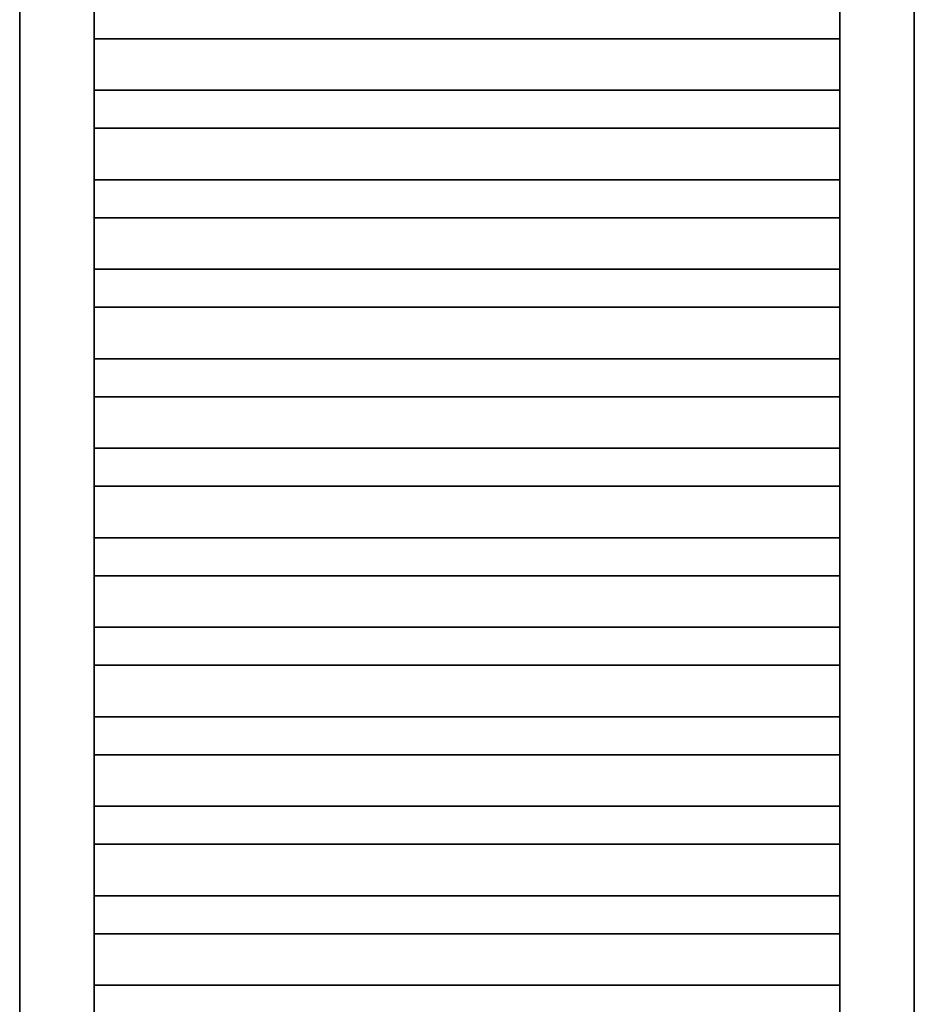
# Model space of a CAD drawing. Header units: millimetres. Extents: x 1279 to 58476, y -6899 to 74987.
# Tile 52 of 157: x 8689 to 9289, y -2994 to -2334. Entities that reach past the tile are written whole.
import ezdxf

# ---------------------------------------------------------------- set-up
doc = ezdxf.new("R2010")
doc.units = ezdxf.units.MM
doc.layers.add('UT_ZAŘÍZENÍ - OT', color=3, linetype='Continuous', lineweight=35)

msp = doc.modelspace()

# ---------------------------------------------------------------- linework, layer by layer
at = {"layer": 'UT_ZAŘÍZENÍ - OT', "linetype": 'Continuous'}
for p, q in [((8688.83, -3572.53), (8688.83, -1752.53)), ((8738.83, -1752.53), (8738.83, -3572.53)), ((9238.83, -3572.53), (9238.83, -1752.53)), ((9288.83, -1752.53), (9288.83, -3572.53)), ((9238.83, -2346.8), (8738.83, -2346.8)), ((9238.83, -2346.8), (8738.83, -2346.8)), ((9238.83, -2346.8), (8738.83, -2346.8)), ((9238.83, -2346.8), (8738.83, -2346.8)), ((9238.83, -2346.8), (8738.83, -2346.8)), ((9238.83, -2346.8), (8738.83, -2346.8)), ((9238.83, -2346.8), (8738.83, -2346.8)), ((9238.83, -2346.8), (8738.83, -2346.8)), ((9238.83, -2346.8), (8738.83, -2346.8)), ((9238.83, -2346.8), (8738.83, -2346.8)), ((9238.83, -2346.8), (8738.83, -2346.8)), ((9238.83, -2346.8), (8738.83, -2346.8)), ((9238.83, -2346.8), (8738.83, -2346.8)), ((9238.83, -2346.8), (8738.83, -2346.8)), ((9238.83, -2346.8), (8738.83, -2346.8)), ((9238.83, -2346.8), (8738.83, -2346.8)), ((9238.83, -2346.8), (8738.83, -2346.8)), ((9238.83, -2346.8), (8738.83, -2346.8)), ((9238.83, -2346.8), (8738.83, -2346.8)), ((9238.83, -2346.8), (8738.83, -2346.8)), ((9238.83, -2346.8), (8738.83, -2346.8)), ((9238.83, -2346.8), (8738.83, -2346.8)), ((9238.83, -2346.8), (8738.83, -2346.8)), ((9238.83, -2346.8), (8738.83, -2346.8)), ((9238.83, -2346.8), (8738.83, -2346.8)), ((9238.83, -2346.8), (8738.83, -2346.8)), ((9238.83, -2346.8), (8738.83, -2346.8)), ((9238.83, -2346.8), (8738.83, -2346.8)), ((9238.83, -2346.8), (8738.83, -2346.8)), ((9238.83, -2346.8), (8738.83, -2346.8)), ((9238.83, -2346.8), (8738.83, -2346.8)), ((9238.83, -2346.8), (8738.83, -2346.8)), ((9238.83, -2346.8), (8738.83, -2346.8)), ((9238.83, -2346.8), (8738.83, -2346.8)), ((9238.83, -2381.35), (8738.83, -2381.35)), ((9238.83, -2381.35), (8738.83, -2381.35)), ((9238.83, -2381.35), (8738.83, -2381.35)), ((9238.83, -2381.35), (8738.83, -2381.35)), ((9238.83, -2381.35), (8738.83, -2381.35)), ((9238.83, -2381.35), (8738.83, -2381.35)), ((9238.83, -2381.35), (8738.83, -2381.35)), ((9238.83, -2381.35), (8738.83, -2381.35)), ((9238.83, -2381.35), (8738.83, -2381.35)), ((9238.83, -2381.35), (8738.83, -2381.35)), ((9238.83, -2381.35), (8738.83, -2381.35)), ((9238.83, -2381.35), (8738.83, -2381.35)), ((9238.83, -2381.35), (8738.83, -2381.35)), ((9238.83, -2381.35), (8738.83, -2381.35)), ((9238.83, -2381.35), (8738.83, -2381.35)), ((9238.83, -2381.35), (8738.83, -2381.35)), ((9238.83, -2381.35), (8738.83, -2381.35)), ((9238.83, -2381.35), (8738.83, -2381.35)), ((9238.83, -2381.35), (8738.83, -2381.35)), ((9238.83, -2381.35), (8738.83, -2381.35)), ((9238.83, -2381.35), (8738.83, -2381.35)), ((9238.83, -2381.35), (8738.83, -2381.35)), ((9238.83, -2381.35), (8738.83, -2381.35)), ((9238.83, -2381.35), (8738.83, -2381.35)), ((9238.83, -2381.35), (8738.83, -2381.35)), ((9238.83, -2381.35), (8738.83, -2381.35)), ((9238.83, -2381.35), (8738.83, -2381.35)), ((9238.83, -2381.35), (8738.83, -2381.35)), ((9238.83, -2381.35), (8738.83, -2381.35)), ((9238.83, -2381.35), (8738.83, -2381.35)), ((9238.83, -2381.35), (8738.83, -2381.35)), ((9238.83, -2381.35), (8738.83, -2381.35)), ((9238.83, -2381.35), (8738.83, -2381.35)), ((9238.83, -2381.35), (8738.83, -2381.35)), ((9238.83, -2406.8), (8738.83, -2406.8)), ((9238.83, -2406.8), (8738.83, -2406.8)), ((9238.83, -2406.8), (8738.83, -2406.8)), ((9238.83, -2406.8), (8738.83, -2406.8)), ((9238.83, -2406.8), (8738.83, -2406.8)), ((9238.83, -2406.8), (8738.83, -2406.8)), ((9238.83, -2406.8), (8738.83, -2406.8)), ((9238.83, -2406.8), (8738.83, -2406.8)), ((9238.83, -2406.8), (8738.83, -2406.8)), ((9238.83, -2406.8), (8738.83, -2406.8)), ((9238.83, -2406.8), (8738.83, -2406.8)), ((9238.83, -2406.8), (8738.83, -2406.8)), ((9238.83, -2406.8), (8738.83, -2406.8)), ((9238.83, -2406.8), (8738.83, -2406.8)), ((9238.83, -2406.8), (8738.83, -2406.8)), ((9238.83, -2406.8), (8738.83, -2406.8)), ((9238.83, -2406.8), (8738.83, -2406.8)), ((9238.83, -2406.8), (8738.83, -2406.8)), ((9238.83, -2406.8), (8738.83, -2406.8)), ((9238.83, -2406.8), (8738.83, -2406.8)), ((9238.83, -2406.8), (8738.83, -2406.8)), ((9238.83, -2406.8), (8738.83, -2406.8)), ((9238.83, -2406.8), (8738.83, -2406.8)), ((9238.83, -2406.8), (8738.83, -2406.8)), ((9238.83, -2406.8), (8738.83, -2406.8)), ((9238.83, -2406.8), (8738.83, -2406.8)), ((9238.83, -2406.8), (8738.83, -2406.8)), ((9238.83, -2406.8), (8738.83, -2406.8)), ((9238.83, -2406.8), (8738.83, -2406.8)), ((9238.83, -2406.8), (8738.83, -2406.8)), ((9238.83, -2406.8), (8738.83, -2406.8)), ((9238.83, -2406.8), (8738.83, -2406.8)), ((9238.83, -2406.8), (8738.83, -2406.8)), ((9238.83, -2406.8), (8738.83, -2406.8)), ((9238.83, -2441.35), (8738.83, -2441.35)), ((9238.83, -2441.35), (8738.83, -2441.35)), ((9238.83, -2441.35), (8738.83, -2441.35)), ((9238.83, -2441.35), (8738.83, -2441.35)), ((9238.83, -2441.35), (8738.83, -2441.35)), ((9238.83, -2441.35), (8738.83, -2441.35)), ((9238.83, -2441.35), (8738.83, -2441.35)), ((9238.83, -2441.35), (8738.83, -2441.35)), ((9238.83, -2441.35), (8738.83, -2441.35)), ((9238.83, -2441.35), (8738.83, -2441.35)), ((9238.83, -2441.35), (8738.83, -2441.35)), ((9238.83, -2441.35), (8738.83, -2441.35)), ((9238.83, -2441.35), (8738.83, -2441.35)), ((9238.83, -2441.35), (8738.83, -2441.35)), ((9238.83, -2441.35), (8738.83, -2441.35)), ((9238.83, -2441.35), (8738.83, -2441.35)), ((9238.83, -2441.35), (8738.83, -2441.35)), ((9238.83, -2441.35), (8738.83, -2441.35)), ((9238.83, -2441.35), (8738.83, -2441.35)), ((9238.83, -2441.35), (8738.83, -2441.35)), ((9238.83, -2441.35), (8738.83, -2441.35)), ((9238.83, -2441.35), (8738.83, -2441.35)), ((9238.83, -2441.35), (8738.83, -2441.35)), ((9238.83, -2441.35), (8738.83, -2441.35)), ((9238.83, -2441.35), (8738.83, -2441.35)), ((9238.83, -2441.35), (8738.83, -2441.35)), ((9238.83, -2441.35), (8738.83, -2441.35)), ((9238.83, -2441.35), (8738.83, -2441.35)), ((9238.83, -2441.35), (8738.83, -2441.35)), ((9238.83, -2441.35), (8738.83, -2441.35)), ((9238.83, -2441.35), (8738.83, -2441.35)), ((9238.83, -2441.35), (8738.83, -2441.35)), ((9238.83, -2441.35), (8738.83, -2441.35)), ((9238.83, -2441.35), (8738.83, -2441.35)), ((9238.83, -2466.8), (8738.83, -2466.8)), ((9238.83, -2466.8), (8738.83, -2466.8)), ((9238.83, -2466.8), (8738.83, -2466.8)), ((9238.83, -2466.8), (8738.83, -2466.8)), ((9238.83, -2466.8), (8738.83, -2466.8)), ((9238.83, -2466.8), (8738.83, -2466.8)), ((9238.83, -2466.8), (8738.83, -2466.8)), ((9238.83, -2466.8), (8738.83, -2466.8)), ((9238.83, -2466.8), (8738.83, -2466.8)), ((9238.83, -2466.8), (8738.83, -2466.8)), ((9238.83, -2466.8), (8738.83, -2466.8)), ((9238.83, -2466.8), (8738.83, -2466.8)), ((9238.83, -2466.8), (8738.83, -2466.8)), ((9238.83, -2466.8), (8738.83, -2466.8)), ((9238.83, -2466.8), (8738.83, -2466.8)), ((9238.83, -2466.8), (8738.83, -2466.8)), ((9238.83, -2466.8), (8738.83, -2466.8)), ((9238.83, -2466.8), (8738.83, -2466.8)), ((9238.83, -2466.8), (8738.83, -2466.8)), ((9238.83, -2466.8), (8738.83, -2466.8)), ((9238.83, -2466.8), (8738.83, -2466.8)), ((9238.83, -2466.8), (8738.83, -2466.8)), ((9238.83, -2466.8), (8738.83, -2466.8)), ((9238.83, -2466.8), (8738.83, -2466.8)), ((9238.83, -2466.8), (8738.83, -2466.8)), ((9238.83, -2466.8), (8738.83, -2466.8)), ((9238.83, -2466.8), (8738.83, -2466.8)), ((9238.83, -2466.8), (8738.83, -2466.8)), ((9238.83, -2466.8), (8738.83, -2466.8)), ((9238.83, -2466.8), (8738.83, -2466.8)), ((9238.83, -2466.8), (8738.83, -2466.8)), ((9238.83, -2466.8), (8738.83, -2466.8)), ((9238.83, -2466.8), (8738.83, -2466.8)), ((9238.83, -2466.8), (8738.83, -2466.8)), ((9238.83, -2501.35), (8738.83, -2501.35)), ((9238.83, -2501.35), (8738.83, -2501.35)), ((9238.83, -2501.35), (8738.83, -2501.35)), ((9238.83, -2501.35), (8738.83, -2501.35)), ((9238.83, -2501.35), (8738.83, -2501.35)), ((9238.83, -2501.35), (8738.83, -2501.35)), ((9238.83, -2501.35), (8738.83, -2501.35)), ((9238.83, -2501.35), (8738.83, -2501.35)), ((9238.83, -2501.35), (8738.83, -2501.35)), ((9238.83, -2501.35), (8738.83, -2501.35)), ((9238.83, -2501.35), (8738.83, -2501.35)), ((9238.83, -2501.35), (8738.83, -2501.35)), ((9238.83, -2501.35), (8738.83, -2501.35)), ((9238.83, -2501.35), (8738.83, -2501.35)), ((9238.83, -2501.35), (8738.83, -2501.35)), ((9238.83, -2501.35), (8738.83, -2501.35)), ((9238.83, -2501.35), (8738.83, -2501.35)), ((9238.83, -2501.35), (8738.83, -2501.35)), ((9238.83, -2501.35), (8738.83, -2501.35)), ((9238.83, -2501.35), (8738.83, -2501.35)), ((9238.83, -2501.35), (8738.83, -2501.35)), ((9238.83, -2501.35), (8738.83, -2501.35)), ((9238.83, -2501.35), (8738.83, -2501.35)), ((9238.83, -2501.35), (8738.83, -2501.35)), ((9238.83, -2501.35), (8738.83, -2501.35)), ((9238.83, -2501.35), (8738.83, -2501.35)), ((9238.83, -2501.35), (8738.83, -2501.35)), ((9238.83, -2501.35), (8738.83, -2501.35)), ((9238.83, -2501.35), (8738.83, -2501.35)), ((9238.83, -2501.35), (8738.83, -2501.35)), ((9238.83, -2501.35), (8738.83, -2501.35)), ((9238.83, -2501.35), (8738.83, -2501.35)), ((9238.83, -2501.35), (8738.83, -2501.35)), ((9238.83, -2501.35), (8738.83, -2501.35)), ((9238.83, -2526.8), (8738.83, -2526.8)), ((9238.83, -2526.8), (8738.83, -2526.8)), ((9238.83, -2526.8), (8738.83, -2526.8)), ((9238.83, -2526.8), (8738.83, -2526.8)), ((9238.83, -2526.8), (8738.83, -2526.8)), ((9238.83, -2526.8), (8738.83, -2526.8)), ((9238.83, -2526.8), (8738.83, -2526.8)), ((9238.83, -2526.8), (8738.83, -2526.8)), ((9238.83, -2526.8), (8738.83, -2526.8)), ((9238.83, -2526.8), (8738.83, -2526.8)), ((9238.83, -2526.8), (8738.83, -2526.8)), ((9238.83, -2526.8), (8738.83, -2526.8)), ((9238.83, -2526.8), (8738.83, -2526.8)), ((9238.83, -2526.8), (8738.83, -2526.8)), ((9238.83, -2526.8), (8738.83, -2526.8)), ((9238.83, -2526.8), (8738.83, -2526.8)), ((9238.83, -2526.8), (8738.83, -2526.8)), ((9238.83, -2526.8), (8738.83, -2526.8)), ((9238.83, -2526.8), (8738.83, -2526.8)), ((9238.83, -2526.8), (8738.83, -2526.8)), ((9238.83, -2526.8), (8738.83, -2526.8)), ((9238.83, -2526.8), (8738.83, -2526.8)), ((9238.83, -2526.8), (8738.83, -2526.8)), ((9238.83, -2526.8), (8738.83, -2526.8)), ((9238.83, -2526.8), (8738.83, -2526.8)), ((9238.83, -2526.8), (8738.83, -2526.8)), ((9238.83, -2526.8), (8738.83, -2526.8)), ((9238.83, -2526.8), (8738.83, -2526.8)), ((9238.83, -2526.8), (8738.83, -2526.8)), ((9238.83, -2526.8), (8738.83, -2526.8)), ((9238.83, -2526.8), (8738.83, -2526.8)), ((9238.83, -2526.8), (8738.83, -2526.8)), ((9238.83, -2526.8), (8738.83, -2526.8)), ((9238.83, -2526.8), (8738.83, -2526.8)), ((9238.83, -2561.35), (8738.83, -2561.35)), ((9238.83, -2561.35), (8738.83, -2561.35)), ((9238.83, -2561.35), (8738.83, -2561.35)), ((9238.83, -2561.35), (8738.83, -2561.35)), ((9238.83, -2561.35), (8738.83, -2561.35)), ((9238.83, -2561.35), (8738.83, -2561.35)), ((9238.83, -2561.35), (8738.83, -2561.35)), ((9238.83, -2561.35), (8738.83, -2561.35)), ((9238.83, -2561.35), (8738.83, -2561.35)), ((9238.83, -2561.35), (8738.83, -2561.35)), ((9238.83, -2561.35), (8738.83, -2561.35)), ((9238.83, -2561.35), (8738.83, -2561.35)), ((9238.83, -2561.35), (8738.83, -2561.35)), ((9238.83, -2561.35), (8738.83, -2561.35)), ((9238.83, -2561.35), (8738.83, -2561.35)), ((9238.83, -2561.35), (8738.83, -2561.35)), ((9238.83, -2561.35), (8738.83, -2561.35)), ((9238.83, -2561.35), (8738.83, -2561.35)), ((9238.83, -2561.35), (8738.83, -2561.35)), ((9238.83, -2561.35), (8738.83, -2561.35)), ((9238.83, -2561.35), (8738.83, -2561.35)), ((9238.83, -2561.35), (8738.83, -2561.35)), ((9238.83, -2561.35), (8738.83, -2561.35)), ((9238.83, -2561.35), (8738.83, -2561.35)), ((9238.83, -2561.35), (8738.83, -2561.35)), ((9238.83, -2561.35), (8738.83, -2561.35)), ((9238.83, -2561.35), (8738.83, -2561.35)), ((9238.83, -2561.35), (8738.83, -2561.35)), ((9238.83, -2561.35), (8738.83, -2561.35)), ((9238.83, -2561.35), (8738.83, -2561.35)), ((9238.83, -2561.35), (8738.83, -2561.35)), ((9238.83, -2561.35), (8738.83, -2561.35)), ((9238.83, -2561.35), (8738.83, -2561.35)), ((9238.83, -2561.35), (8738.83, -2561.35)), ((9238.83, -2586.8), (8738.83, -2586.8)), ((9238.83, -2586.8), (8738.83, -2586.8)), ((9238.83, -2586.8), (8738.83, -2586.8)), ((9238.83, -2586.8), (8738.83, -2586.8)), ((9238.83, -2586.8), (8738.83, -2586.8)), ((9238.83, -2586.8), (8738.83, -2586.8)), ((9238.83, -2586.8), (8738.83, -2586.8)), ((9238.83, -2586.8), (8738.83, -2586.8)), ((9238.83, -2586.8), (8738.83, -2586.8)), ((9238.83, -2586.8), (8738.83, -2586.8)), ((9238.83, -2586.8), (8738.83, -2586.8)), ((9238.83, -2586.8), (8738.83, -2586.8)), ((9238.83, -2586.8), (8738.83, -2586.8)), ((9238.83, -2586.8), (8738.83, -2586.8)), ((9238.83, -2586.8), (8738.83, -2586.8)), ((9238.83, -2586.8), (8738.83, -2586.8)), ((9238.83, -2586.8), (8738.83, -2586.8)), ((9238.83, -2586.8), (8738.83, -2586.8)), ((9238.83, -2586.8), (8738.83, -2586.8)), ((9238.83, -2586.8), (8738.83, -2586.8)), ((9238.83, -2586.8), (8738.83, -2586.8)), ((9238.83, -2586.8), (8738.83, -2586.8)), ((9238.83, -2586.8), (8738.83, -2586.8)), ((9238.83, -2586.8), (8738.83, -2586.8)), ((9238.83, -2586.8), (8738.83, -2586.8)), ((9238.83, -2586.8), (8738.83, -2586.8)), ((9238.83, -2586.8), (8738.83, -2586.8)), ((9238.83, -2586.8), (8738.83, -2586.8)), ((9238.83, -2586.8), (8738.83, -2586.8)), ((9238.83, -2586.8), (8738.83, -2586.8)), ((9238.83, -2586.8), (8738.83, -2586.8)), ((9238.83, -2586.8), (8738.83, -2586.8)), ((9238.83, -2586.8), (8738.83, -2586.8)), ((9238.83, -2586.8), (8738.83, -2586.8)), ((9238.83, -2621.35), (8738.83, -2621.35)), ((9238.83, -2621.35), (8738.83, -2621.35)), ((9238.83, -2621.35), (8738.83, -2621.35)), ((9238.83, -2621.35), (8738.83, -2621.35)), ((9238.83, -2621.35), (8738.83, -2621.35)), ((9238.83, -2621.35), (8738.83, -2621.35)), ((9238.83, -2621.35), (8738.83, -2621.35)), ((9238.83, -2621.35), (8738.83, -2621.35)), ((9238.83, -2621.35), (8738.83, -2621.35)), ((9238.83, -2621.35), (8738.83, -2621.35)), ((9238.83, -2621.35), (8738.83, -2621.35)), ((9238.83, -2621.35), (8738.83, -2621.35)), ((9238.83, -2621.35), (8738.83, -2621.35)), ((9238.83, -2621.35), (8738.83, -2621.35)), ((9238.83, -2621.35), (8738.83, -2621.35)), ((9238.83, -2621.35), (8738.83, -2621.35)), ((9238.83, -2621.35), (8738.83, -2621.35)), ((9238.83, -2621.35), (8738.83, -2621.35)), ((9238.83, -2621.35), (8738.83, -2621.35)), ((9238.83, -2621.35), (8738.83, -2621.35)), ((9238.83, -2621.35), (8738.83, -2621.35)), ((9238.83, -2621.35), (8738.83, -2621.35)), ((9238.83, -2621.35), (8738.83, -2621.35)), ((9238.83, -2621.35), (8738.83, -2621.35)), ((9238.83, -2621.35), (8738.83, -2621.35)), ((9238.83, -2621.35), (8738.83, -2621.35)), ((9238.83, -2621.35), (8738.83, -2621.35)), ((9238.83, -2621.35), (8738.83, -2621.35)), ((9238.83, -2621.35), (8738.83, -2621.35)), ((9238.83, -2621.35), (8738.83, -2621.35)), ((9238.83, -2621.35), (8738.83, -2621.35)), ((9238.83, -2621.35), (8738.83, -2621.35)), ((9238.83, -2621.35), (8738.83, -2621.35)), ((9238.83, -2621.35), (8738.83, -2621.35)), ((9238.83, -2646.8), (8738.83, -2646.8)), ((9238.83, -2646.8), (8738.83, -2646.8)), ((9238.83, -2646.8), (8738.83, -2646.8)), ((9238.83, -2646.8), (8738.83, -2646.8)), ((9238.83, -2646.8), (8738.83, -2646.8)), ((9238.83, -2646.8), (8738.83, -2646.8)), ((9238.83, -2646.8), (8738.83, -2646.8)), ((9238.83, -2646.8), (8738.83, -2646.8)), ((9238.83, -2646.8), (8738.83, -2646.8)), ((9238.83, -2646.8), (8738.83, -2646.8)), ((9238.83, -2646.8), (8738.83, -2646.8)), ((9238.83, -2646.8), (8738.83, -2646.8)), ((9238.83, -2646.8), (8738.83, -2646.8)), ((9238.83, -2646.8), (8738.83, -2646.8)), ((9238.83, -2646.8), (8738.83, -2646.8)), ((9238.83, -2646.8), (8738.83, -2646.8)), ((9238.83, -2646.8), (8738.83, -2646.8)), ((9238.83, -2646.8), (8738.83, -2646.8)), ((9238.83, -2646.8), (8738.83, -2646.8)), ((9238.83, -2646.8), (8738.83, -2646.8)), ((9238.83, -2646.8), (8738.83, -2646.8)), ((9238.83, -2646.8), (8738.83, -2646.8)), ((9238.83, -2646.8), (8738.83, -2646.8)), ((9238.83, -2646.8), (8738.83, -2646.8)), ((9238.83, -2646.8), (8738.83, -2646.8)), ((9238.83, -2646.8), (8738.83, -2646.8)), ((9238.83, -2646.8), (8738.83, -2646.8)), ((9238.83, -2646.8), (8738.83, -2646.8)), ((9238.83, -2646.8), (8738.83, -2646.8)), ((9238.83, -2646.8), (8738.83, -2646.8)), ((9238.83, -2646.8), (8738.83, -2646.8)), ((9238.83, -2646.8), (8738.83, -2646.8)), ((9238.83, -2646.8), (8738.83, -2646.8)), ((9238.83, -2646.8), (8738.83, -2646.8)), ((9238.83, -2681.35), (8738.83, -2681.35)), ((9238.83, -2681.35), (8738.83, -2681.35)), ((9238.83, -2681.35), (8738.83, -2681.35)), ((9238.83, -2681.35), (8738.83, -2681.35)), ((9238.83, -2681.35), (8738.83, -2681.35)), ((9238.83, -2681.35), (8738.83, -2681.35)), ((9238.83, -2681.35), (8738.83, -2681.35)), ((9238.83, -2681.35), (8738.83, -2681.35)), ((9238.83, -2681.35), (8738.83, -2681.35)), ((9238.83, -2681.35), (8738.83, -2681.35)), ((9238.83, -2681.35), (8738.83, -2681.35)), ((9238.83, -2681.35), (8738.83, -2681.35)), ((9238.83, -2681.35), (8738.83, -2681.35)), ((9238.83, -2681.35), (8738.83, -2681.35)), ((9238.83, -2681.35), (8738.83, -2681.35)), ((9238.83, -2681.35), (8738.83, -2681.35)), ((9238.83, -2681.35), (8738.83, -2681.35)), ((9238.83, -2681.35), (8738.83, -2681.35)), ((9238.83, -2681.35), (8738.83, -2681.35)), ((9238.83, -2681.35), (8738.83, -2681.35)), ((9238.83, -2681.35), (8738.83, -2681.35)), ((9238.83, -2681.35), (8738.83, -2681.35)), ((9238.83, -2681.35), (8738.83, -2681.35)), ((9238.83, -2681.35), (8738.83, -2681.35)), ((9238.83, -2681.35), (8738.83, -2681.35)), ((9238.83, -2681.35), (8738.83, -2681.35)), ((9238.83, -2681.35), (8738.83, -2681.35)), ((9238.83, -2681.35), (8738.83, -2681.35)), ((9238.83, -2681.35), (8738.83, -2681.35)), ((9238.83, -2681.35), (8738.83, -2681.35)), ((9238.83, -2681.35), (8738.83, -2681.35)), ((9238.83, -2681.35), (8738.83, -2681.35)), ((9238.83, -2681.35), (8738.83, -2681.35)), ((9238.83, -2681.35), (8738.83, -2681.35)), ((9238.83, -2706.8), (8738.83, -2706.8)), ((9238.83, -2706.8), (8738.83, -2706.8)), ((9238.83, -2706.8), (8738.83, -2706.8)), ((9238.83, -2706.8), (8738.83, -2706.8)), ((9238.83, -2706.8), (8738.83, -2706.8)), ((9238.83, -2706.8), (8738.83, -2706.8)), ((9238.83, -2706.8), (8738.83, -2706.8)), ((9238.83, -2706.8), (8738.83, -2706.8)), ((9238.83, -2706.8), (8738.83, -2706.8)), ((9238.83, -2706.8), (8738.83, -2706.8)), ((9238.83, -2706.8), (8738.83, -2706.8)), ((9238.83, -2706.8), (8738.83, -2706.8)), ((9238.83, -2706.8), (8738.83, -2706.8)), ((9238.83, -2706.8), (8738.83, -2706.8)), ((9238.83, -2706.8), (8738.83, -2706.8)), ((9238.83, -2706.8), (8738.83, -2706.8)), ((9238.83, -2706.8), (8738.83, -2706.8)), ((9238.83, -2706.8), (8738.83, -2706.8)), ((9238.83, -2706.8), (8738.83, -2706.8)), ((9238.83, -2706.8), (8738.83, -2706.8)), ((9238.83, -2706.8), (8738.83, -2706.8)), ((9238.83, -2706.8), (8738.83, -2706.8)), ((9238.83, -2706.8), (8738.83, -2706.8)), ((9238.83, -2706.8), (8738.83, -2706.8)), ((9238.83, -2706.8), (8738.83, -2706.8)), ((9238.83, -2706.8), (8738.83, -2706.8)), ((9238.83, -2706.8), (8738.83, -2706.8)), ((9238.83, -2706.8), (8738.83, -2706.8)), ((9238.83, -2706.8), (8738.83, -2706.8)), ((9238.83, -2706.8), (8738.83, -2706.8)), ((9238.83, -2706.8), (8738.83, -2706.8)), ((9238.83, -2706.8), (8738.83, -2706.8)), ((9238.83, -2706.8), (8738.83, -2706.8)), ((9238.83, -2706.8), (8738.83, -2706.8)), ((9238.83, -2741.35), (8738.83, -2741.35)), ((9238.83, -2741.35), (8738.83, -2741.35)), ((9238.83, -2741.35), (8738.83, -2741.35)), ((9238.83, -2741.35), (8738.83, -2741.35)), ((9238.83, -2741.35), (8738.83, -2741.35)), ((9238.83, -2741.35), (8738.83, -2741.35)), ((9238.83, -2741.35), (8738.83, -2741.35)), ((9238.83, -2741.35), (8738.83, -2741.35)), ((9238.83, -2741.35), (8738.83, -2741.35)), ((9238.83, -2741.35), (8738.83, -2741.35)), ((9238.83, -2741.35), (8738.83, -2741.35)), ((9238.83, -2741.35), (8738.83, -2741.35)), ((9238.83, -2741.35), (8738.83, -2741.35)), ((9238.83, -2741.35), (8738.83, -2741.35)), ((9238.83, -2741.35), (8738.83, -2741.35)), ((9238.83, -2741.35), (8738.83, -2741.35)), ((9238.83, -2741.35), (8738.83, -2741.35)), ((9238.83, -2741.35), (8738.83, -2741.35)), ((9238.83, -2741.35), (8738.83, -2741.35)), ((9238.83, -2741.35), (8738.83, -2741.35)), ((9238.83, -2741.35), (8738.83, -2741.35)), ((9238.83, -2741.35), (8738.83, -2741.35)), ((9238.83, -2741.35), (8738.83, -2741.35)), ((9238.83, -2741.35), (8738.83, -2741.35)), ((9238.83, -2741.35), (8738.83, -2741.35)), ((9238.83, -2741.35), (8738.83, -2741.35)), ((9238.83, -2741.35), (8738.83, -2741.35)), ((9238.83, -2741.35), (8738.83, -2741.35)), ((9238.83, -2741.35), (8738.83, -2741.35)), ((9238.83, -2741.35), (8738.83, -2741.35)), ((9238.83, -2741.35), (8738.83, -2741.35)), ((9238.83, -2741.35), (8738.83, -2741.35)), ((9238.83, -2741.35), (8738.83, -2741.35)), ((9238.83, -2741.35), (8738.83, -2741.35)), ((9238.83, -2766.8), (8738.83, -2766.8)), ((9238.83, -2766.8), (8738.83, -2766.8)), ((9238.83, -2766.8), (8738.83, -2766.8)), ((9238.83, -2766.8), (8738.83, -2766.8)), ((9238.83, -2766.8), (8738.83, -2766.8)), ((9238.83, -2766.8), (8738.83, -2766.8)), ((9238.83, -2766.8), (8738.83, -2766.8)), ((9238.83, -2766.8), (8738.83, -2766.8)), ((9238.83, -2766.8), (8738.83, -2766.8)), ((9238.83, -2766.8), (8738.83, -2766.8)), ((9238.83, -2766.8), (8738.83, -2766.8)), ((9238.83, -2766.8), (8738.83, -2766.8)), ((9238.83, -2766.8), (8738.83, -2766.8)), ((9238.83, -2766.8), (8738.83, -2766.8)), ((9238.83, -2766.8), (8738.83, -2766.8)), ((9238.83, -2766.8), (8738.83, -2766.8)), ((9238.83, -2766.8), (8738.83, -2766.8)), ((9238.83, -2766.8), (8738.83, -2766.8)), ((9238.83, -2766.8), (8738.83, -2766.8)), ((9238.83, -2766.8), (8738.83, -2766.8)), ((9238.83, -2766.8), (8738.83, -2766.8)), ((9238.83, -2766.8), (8738.83, -2766.8)), ((9238.83, -2766.8), (8738.83, -2766.8)), ((9238.83, -2766.8), (8738.83, -2766.8)), ((9238.83, -2766.8), (8738.83, -2766.8)), ((9238.83, -2766.8), (8738.83, -2766.8)), ((9238.83, -2766.8), (8738.83, -2766.8)), ((9238.83, -2766.8), (8738.83, -2766.8)), ((9238.83, -2766.8), (8738.83, -2766.8)), ((9238.83, -2766.8), (8738.83, -2766.8)), ((9238.83, -2766.8), (8738.83, -2766.8)), ((9238.83, -2766.8), (8738.83, -2766.8)), ((9238.83, -2766.8), (8738.83, -2766.8)), ((9238.83, -2766.8), (8738.83, -2766.8)), ((9238.83, -2801.35), (8738.83, -2801.35)), ((9238.83, -2801.35), (8738.83, -2801.35)), ((9238.83, -2801.35), (8738.83, -2801.35)), ((9238.83, -2801.35), (8738.83, -2801.35)), ((9238.83, -2801.35), (8738.83, -2801.35)), ((9238.83, -2801.35), (8738.83, -2801.35)), ((9238.83, -2801.35), (8738.83, -2801.35)), ((9238.83, -2801.35), (8738.83, -2801.35)), ((9238.83, -2801.35), (8738.83, -2801.35)), ((9238.83, -2801.35), (8738.83, -2801.35)), ((9238.83, -2801.35), (8738.83, -2801.35)), ((9238.83, -2801.35), (8738.83, -2801.35)), ((9238.83, -2801.35), (8738.83, -2801.35)), ((9238.83, -2801.35), (8738.83, -2801.35)), ((9238.83, -2801.35), (8738.83, -2801.35)), ((9238.83, -2801.35), (8738.83, -2801.35)), ((9238.83, -2801.35), (8738.83, -2801.35)), ((9238.83, -2801.35), (8738.83, -2801.35)), ((9238.83, -2801.35), (8738.83, -2801.35)), ((9238.83, -2801.35), (8738.83, -2801.35)), ((9238.83, -2801.35), (8738.83, -2801.35)), ((9238.83, -2801.35), (8738.83, -2801.35)), ((9238.83, -2801.35), (8738.83, -2801.35)), ((9238.83, -2801.35), (8738.83, -2801.35)), ((9238.83, -2801.35), (8738.83, -2801.35)), ((9238.83, -2801.35), (8738.83, -2801.35)), ((9238.83, -2801.35), (8738.83, -2801.35)), ((9238.83, -2801.35), (8738.83, -2801.35)), ((9238.83, -2801.35), (8738.83, -2801.35)), ((9238.83, -2801.35), (8738.83, -2801.35)), ((9238.83, -2801.35), (8738.83, -2801.35)), ((9238.83, -2801.35), (8738.83, -2801.35)), ((9238.83, -2801.35), (8738.83, -2801.35)), ((9238.83, -2801.35), (8738.83, -2801.35)), ((9238.83, -2826.8), (8738.83, -2826.8)), ((9238.83, -2826.8), (8738.83, -2826.8)), ((9238.83, -2826.8), (8738.83, -2826.8)), ((9238.83, -2826.8), (8738.83, -2826.8)), ((9238.83, -2826.8), (8738.83, -2826.8)), ((9238.83, -2826.8), (8738.83, -2826.8)), ((9238.83, -2826.8), (8738.83, -2826.8)), ((9238.83, -2826.8), (8738.83, -2826.8)), ((9238.83, -2826.8), (8738.83, -2826.8)), ((9238.83, -2826.8), (8738.83, -2826.8)), ((9238.83, -2826.8), (8738.83, -2826.8)), ((9238.83, -2826.8), (8738.83, -2826.8)), ((9238.83, -2826.8), (8738.83, -2826.8)), ((9238.83, -2826.8), (8738.83, -2826.8)), ((9238.83, -2826.8), (8738.83, -2826.8)), ((9238.83, -2826.8), (8738.83, -2826.8)), ((9238.83, -2826.8), (8738.83, -2826.8)), ((9238.83, -2826.8), (8738.83, -2826.8)), ((9238.83, -2826.8), (8738.83, -2826.8)), ((9238.83, -2826.8), (8738.83, -2826.8)), ((9238.83, -2826.8), (8738.83, -2826.8)), ((9238.83, -2826.8), (8738.83, -2826.8)), ((9238.83, -2826.8), (8738.83, -2826.8)), ((9238.83, -2826.8), (8738.83, -2826.8)), ((9238.83, -2826.8), (8738.83, -2826.8)), ((9238.83, -2826.8), (8738.83, -2826.8)), ((9238.83, -2826.8), (8738.83, -2826.8)), ((9238.83, -2826.8), (8738.83, -2826.8)), ((9238.83, -2826.8), (8738.83, -2826.8)), ((9238.83, -2826.8), (8738.83, -2826.8)), ((9238.83, -2826.8), (8738.83, -2826.8)), ((9238.83, -2826.8), (8738.83, -2826.8)), ((9238.83, -2826.8), (8738.83, -2826.8)), ((9238.83, -2826.8), (8738.83, -2826.8)), ((9238.83, -2861.35), (8738.83, -2861.35)), ((9238.83, -2861.35), (8738.83, -2861.35)), ((9238.83, -2861.35), (8738.83, -2861.35)), ((9238.83, -2861.35), (8738.83, -2861.35)), ((9238.83, -2861.35), (8738.83, -2861.35)), ((9238.83, -2861.35), (8738.83, -2861.35)), ((9238.83, -2861.35), (8738.83, -2861.35)), ((9238.83, -2861.35), (8738.83, -2861.35)), ((9238.83, -2861.35), (8738.83, -2861.35)), ((9238.83, -2861.35), (8738.83, -2861.35)), ((9238.83, -2861.35), (8738.83, -2861.35)), ((9238.83, -2861.35), (8738.83, -2861.35)), ((9238.83, -2861.35), (8738.83, -2861.35)), ((9238.83, -2861.35), (8738.83, -2861.35)), ((9238.83, -2861.35), (8738.83, -2861.35)), ((9238.83, -2861.35), (8738.83, -2861.35)), ((9238.83, -2861.35), (8738.83, -2861.35)), ((9238.83, -2861.35), (8738.83, -2861.35)), ((9238.83, -2861.35), (8738.83, -2861.35)), ((9238.83, -2861.35), (8738.83, -2861.35)), ((9238.83, -2861.35), (8738.83, -2861.35)), ((9238.83, -2861.35), (8738.83, -2861.35)), ((9238.83, -2861.35), (8738.83, -2861.35)), ((9238.83, -2861.35), (8738.83, -2861.35)), ((9238.83, -2861.35), (8738.83, -2861.35)), ((9238.83, -2861.35), (8738.83, -2861.35)), ((9238.83, -2861.35), (8738.83, -2861.35)), ((9238.83, -2861.35), (8738.83, -2861.35)), ((9238.83, -2861.35), (8738.83, -2861.35)), ((9238.83, -2861.35), (8738.83, -2861.35)), ((9238.83, -2861.35), (8738.83, -2861.35)), ((9238.83, -2861.35), (8738.83, -2861.35)), ((9238.83, -2861.35), (8738.83, -2861.35)), ((9238.83, -2861.35), (8738.83, -2861.35)), ((9238.83, -2886.8), (8738.83, -2886.8)), ((9238.83, -2886.8), (8738.83, -2886.8)), ((9238.83, -2886.8), (8738.83, -2886.8)), ((9238.83, -2886.8), (8738.83, -2886.8)), ((9238.83, -2886.8), (8738.83, -2886.8)), ((9238.83, -2886.8), (8738.83, -2886.8)), ((9238.83, -2886.8), (8738.83, -2886.8)), ((9238.83, -2886.8), (8738.83, -2886.8)), ((9238.83, -2886.8), (8738.83, -2886.8)), ((9238.83, -2886.8), (8738.83, -2886.8)), ((9238.83, -2886.8), (8738.83, -2886.8)), ((9238.83, -2886.8), (8738.83, -2886.8)), ((9238.83, -2886.8), (8738.83, -2886.8)), ((9238.83, -2886.8), (8738.83, -2886.8)), ((9238.83, -2886.8), (8738.83, -2886.8)), ((9238.83, -2886.8), (8738.83, -2886.8)), ((9238.83, -2886.8), (8738.83, -2886.8)), ((9238.83, -2886.8), (8738.83, -2886.8)), ((9238.83, -2886.8), (8738.83, -2886.8)), ((9238.83, -2886.8), (8738.83, -2886.8)), ((9238.83, -2886.8), (8738.83, -2886.8)), ((9238.83, -2886.8), (8738.83, -2886.8)), ((9238.83, -2886.8), (8738.83, -2886.8)), ((9238.83, -2886.8), (8738.83, -2886.8)), ((9238.83, -2886.8), (8738.83, -2886.8)), ((9238.83, -2886.8), (8738.83, -2886.8)), ((9238.83, -2886.8), (8738.83, -2886.8)), ((9238.83, -2886.8), (8738.83, -2886.8)), ((9238.83, -2886.8), (8738.83, -2886.8)), ((9238.83, -2886.8), (8738.83, -2886.8)), ((9238.83, -2886.8), (8738.83, -2886.8)), ((9238.83, -2886.8), (8738.83, -2886.8)), ((9238.83, -2886.8), (8738.83, -2886.8)), ((9238.83, -2886.8), (8738.83, -2886.8)), ((9238.83, -2921.35), (8738.83, -2921.35)), ((9238.83, -2921.35), (8738.83, -2921.35)), ((9238.83, -2921.35), (8738.83, -2921.35)), ((9238.83, -2921.35), (8738.83, -2921.35)), ((9238.83, -2921.35), (8738.83, -2921.35)), ((9238.83, -2921.35), (8738.83, -2921.35)), ((9238.83, -2921.35), (8738.83, -2921.35)), ((9238.83, -2921.35), (8738.83, -2921.35)), ((9238.83, -2921.35), (8738.83, -2921.35)), ((9238.83, -2921.35), (8738.83, -2921.35)), ((9238.83, -2921.35), (8738.83, -2921.35)), ((9238.83, -2921.35), (8738.83, -2921.35)), ((9238.83, -2921.35), (8738.83, -2921.35)), ((9238.83, -2921.35), (8738.83, -2921.35)), ((9238.83, -2921.35), (8738.83, -2921.35)), ((9238.83, -2921.35), (8738.83, -2921.35)), ((9238.83, -2921.35), (8738.83, -2921.35)), ((9238.83, -2921.35), (8738.83, -2921.35)), ((9238.83, -2921.35), (8738.83, -2921.35)), ((9238.83, -2921.35), (8738.83, -2921.35)), ((9238.83, -2921.35), (8738.83, -2921.35)), ((9238.83, -2921.35), (8738.83, -2921.35)), ((9238.83, -2921.35), (8738.83, -2921.35)), ((9238.83, -2921.35), (8738.83, -2921.35)), ((9238.83, -2921.35), (8738.83, -2921.35)), ((9238.83, -2921.35), (8738.83, -2921.35)), ((9238.83, -2921.35), (8738.83, -2921.35)), ((9238.83, -2921.35), (8738.83, -2921.35)), ((9238.83, -2921.35), (8738.83, -2921.35)), ((9238.83, -2921.35), (8738.83, -2921.35)), ((9238.83, -2921.35), (8738.83, -2921.35)), ((9238.83, -2921.35), (8738.83, -2921.35)), ((9238.83, -2921.35), (8738.83, -2921.35)), ((9238.83, -2921.35), (8738.83, -2921.35)), ((9238.83, -2946.8), (8738.83, -2946.8)), ((9238.83, -2946.8), (8738.83, -2946.8)), ((9238.83, -2946.8), (8738.83, -2946.8)), ((9238.83, -2946.8), (8738.83, -2946.8)), ((9238.83, -2946.8), (8738.83, -2946.8)), ((9238.83, -2946.8), (8738.83, -2946.8)), ((9238.83, -2946.8), (8738.83, -2946.8)), ((9238.83, -2946.8), (8738.83, -2946.8)), ((9238.83, -2946.8), (8738.83, -2946.8)), ((9238.83, -2946.8), (8738.83, -2946.8)), ((9238.83, -2946.8), (8738.83, -2946.8)), ((9238.83, -2946.8), (8738.83, -2946.8)), ((9238.83, -2946.8), (8738.83, -2946.8)), ((9238.83, -2946.8), (8738.83, -2946.8)), ((9238.83, -2946.8), (8738.83, -2946.8)), ((9238.83, -2946.8), (8738.83, -2946.8)), ((9238.83, -2946.8), (8738.83, -2946.8)), ((9238.83, -2946.8), (8738.83, -2946.8)), ((9238.83, -2946.8), (8738.83, -2946.8)), ((9238.83, -2946.8), (8738.83, -2946.8)), ((9238.83, -2946.8), (8738.83, -2946.8)), ((9238.83, -2946.8), (8738.83, -2946.8)), ((9238.83, -2946.8), (8738.83, -2946.8)), ((9238.83, -2946.8), (8738.83, -2946.8)), ((9238.83, -2946.8), (8738.83, -2946.8)), ((9238.83, -2946.8), (8738.83, -2946.8)), ((9238.83, -2946.8), (8738.83, -2946.8)), ((9238.83, -2946.8), (8738.83, -2946.8)), ((9238.83, -2946.8), (8738.83, -2946.8)), ((9238.83, -2946.8), (8738.83, -2946.8)), ((9238.83, -2946.8), (8738.83, -2946.8)), ((9238.83, -2946.8), (8738.83, -2946.8)), ((9238.83, -2946.8), (8738.83, -2946.8)), ((9238.83, -2946.8), (8738.83, -2946.8)), ((9238.83, -2981.35), (8738.83, -2981.35)), ((9238.83, -2981.35), (8738.83, -2981.35)), ((9238.83, -2981.35), (8738.83, -2981.35)), ((9238.83, -2981.35), (8738.83, -2981.35)), ((9238.83, -2981.35), (8738.83, -2981.35)), ((9238.83, -2981.35), (8738.83, -2981.35)), ((9238.83, -2981.35), (8738.83, -2981.35)), ((9238.83, -2981.35), (8738.83, -2981.35)), ((9238.83, -2981.35), (8738.83, -2981.35)), ((9238.83, -2981.35), (8738.83, -2981.35)), ((9238.83, -2981.35), (8738.83, -2981.35)), ((9238.83, -2981.35), (8738.83, -2981.35)), ((9238.83, -2981.35), (8738.83, -2981.35)), ((9238.83, -2981.35), (8738.83, -2981.35)), ((9238.83, -2981.35), (8738.83, -2981.35)), ((9238.83, -2981.35), (8738.83, -2981.35)), ((9238.83, -2981.35), (8738.83, -2981.35)), ((9238.83, -2981.35), (8738.83, -2981.35)), ((9238.83, -2981.35), (8738.83, -2981.35)), ((9238.83, -2981.35), (8738.83, -2981.35)), ((9238.83, -2981.35), (8738.83, -2981.35)), ((9238.83, -2981.35), (8738.83, -2981.35)), ((9238.83, -2981.35), (8738.83, -2981.35)), ((9238.83, -2981.35), (8738.83, -2981.35)), ((9238.83, -2981.35), (8738.83, -2981.35)), ((9238.83, -2981.35), (8738.83, -2981.35)), ((9238.83, -2981.35), (8738.83, -2981.35)), ((9238.83, -2981.35), (8738.83, -2981.35)), ((9238.83, -2981.35), (8738.83, -2981.35)), ((9238.83, -2981.35), (8738.83, -2981.35)), ((9238.83, -2981.35), (8738.83, -2981.35)), ((9238.83, -2981.35), (8738.83, -2981.35)), ((9238.83, -2981.35), (8738.83, -2981.35)), ((9238.83, -2981.35), (8738.83, -2981.35))]:
    msp.add_line(p, q, dxfattribs=at)

doc.saveas('drawing.dxf')
